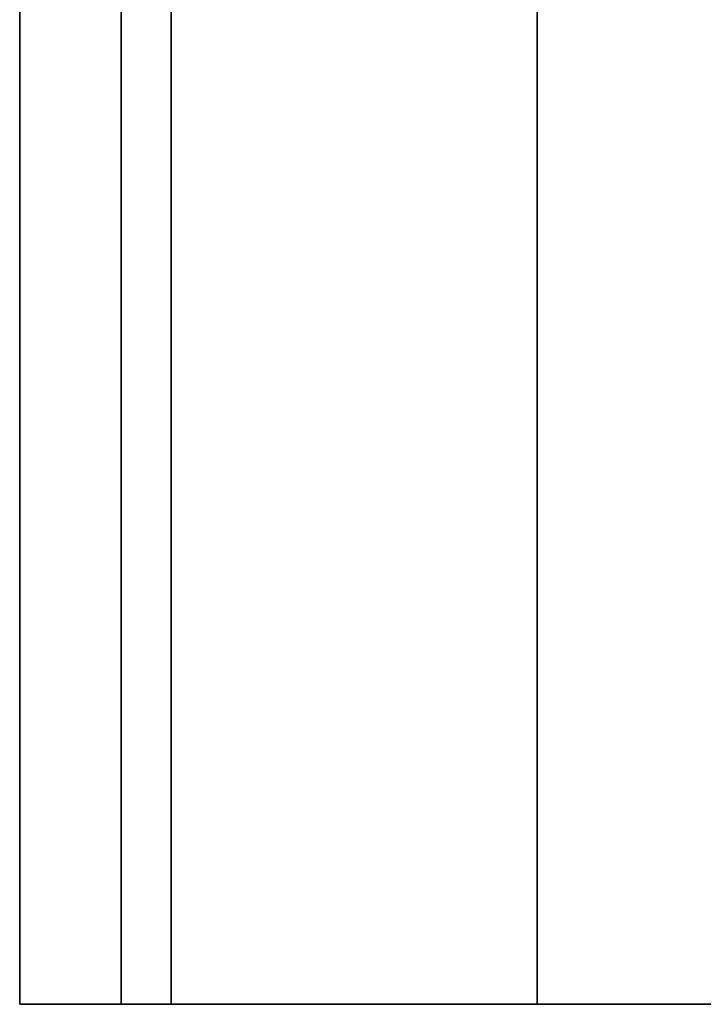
# Model space of a CAD drawing. Extents: x -272 to 272, y -165 to 165.
# Tile 4 of 256: x -257 to -238, y -110 to -83. Entities that reach past the tile are written whole.
import ezdxf

# ---------------------------------------------------------------- set-up
doc = ezdxf.new("R2010")
doc.units = 0
doc.header["$MEASUREMENT"] = 0
doc.layers.add('1', color=7, linetype='Continuous')

# ---------------------------------------------------------------- blocks, each defined once
blk = doc.blocks.new('UG_SURFACE_0')
at = {"layer": '1', "color": 253, "linetype": 'Continuous'}
for points in [[(-257.463, 110, -38.778), (-254.636, 110, -45.604), (-254.636, -110, -45.604), (-257.463, -110, -38.778)], [(-257.463, -110, -38.778), (-254.636, -110, -31.951), (-254.636, 110, -31.951), (-257.463, 110, -38.778)], [(-253.246, -110, -48.958), (-254.636, -110, -45.604), (-254.636, 110, -45.604), (-253.246, 110, -48.958)], [(-253.246, 110, -28.597), (-254.636, 110, -31.951), (-254.636, -110, -31.951), (-253.246, -110, -28.597)], [(-253.246, -110, -28.597), (-243.065, -110, -24.38), (-243.065, 110, -24.38), (-253.246, 110, -28.597)], [(-253.246, 110, -48.958), (-243.065, 110, -53.176), (-243.065, -110, -53.176), (-253.246, -110, -48.958)], [(-220, -110, -53.176), (-243.065, -110, -53.176), (-243.065, 110, -53.176), (-220, 110, -53.176)], [(-220, 110, -24.38), (-243.065, 110, -24.38), (-243.065, -110, -24.38), (-220, -110, -24.38)], [(-253.246, -110, -28.597), (-257.463, -110, -38.778), (-253.246, -110, -48.958), (-243.065, -110, -53.176)], [(-243.065, -110, -53.176), (-243.065, -110, -24.38), (-253.246, -110, -28.597)], [(-243.065, -110, -53.176), (-220, -110, -53.176), (-220, -110, -24.38), (-243.065, -110, -24.38)]]:
    blk.add_3dface(points, dxfattribs=at)

msp = doc.modelspace()

# ---------------------------------------------------------------- linework, layer by layer
at = {"layer": '1', "color": 43, "linetype": 'Continuous'}
for p, q in [((-243.065, -110, -24.38), (-243.065, 110, -24.38)), ((-243.065, -110, -53.176), (-243.065, 110, -53.176)), ((-243.065, -110, -24.38), (-220, -110, -24.38)), ((-220, -110, -53.176), (-243.065, -110, -53.176))]:
    msp.add_line(p, q, dxfattribs=at)
at = {"layer": '1', "color": 43, "linetype": 'Continuous', "extrusion": (0, 1, 0)}
msp.add_arc((243.065, -38.778, -110), 14.398, -90, 90, dxfattribs=at)

# ---------------------------------------------------------------- block references
msp.add_blockref('UG_SURFACE_0', (0, 0))
msp.add_blockref('UG_SURFACE_0', (0, 0))
msp.add_blockref('UG_SURFACE_0', (0, 0))
msp.add_blockref('UG_SURFACE_0', (0, 0))
msp.add_blockref('UG_SURFACE_0', (0, 0))
msp.add_blockref('UG_SURFACE_0', (0, 0))
msp.add_blockref('UG_SURFACE_0', (0, 0))
msp.add_blockref('UG_SURFACE_0', (0, 0))
msp.add_blockref('UG_SURFACE_0', (0, 0))
msp.add_blockref('UG_SURFACE_0', (0, 0))
msp.add_blockref('UG_SURFACE_0', (0, 0))
msp.add_blockref('UG_SURFACE_0', (0, 0))
msp.add_blockref('UG_SURFACE_0', (0, 0))
msp.add_blockref('UG_SURFACE_0', (0, 0))
msp.add_blockref('UG_SURFACE_0', (0, 0))
msp.add_blockref('UG_SURFACE_0', (0, 0))
msp.add_blockref('UG_SURFACE_0', (0, 0))
msp.add_blockref('UG_SURFACE_0', (0, 0))
msp.add_blockref('UG_SURFACE_0', (0, 0))
msp.add_blockref('UG_SURFACE_0', (0, 0))
msp.add_blockref('UG_SURFACE_0', (0, 0))
msp.add_blockref('UG_SURFACE_0', (0, 0))
msp.add_blockref('UG_SURFACE_0', (0, 0))
msp.add_blockref('UG_SURFACE_0', (0, 0))
msp.add_blockref('UG_SURFACE_0', (0, 0))
msp.add_blockref('UG_SURFACE_0', (0, 0))
msp.add_blockref('UG_SURFACE_0', (0, 0))
msp.add_blockref('UG_SURFACE_0', (0, 0))
msp.add_blockref('UG_SURFACE_0', (0, 0))
msp.add_blockref('UG_SURFACE_0', (0, 0))
msp.add_blockref('UG_SURFACE_0', (0, 0))
msp.add_blockref('UG_SURFACE_0', (0, 0))
msp.add_blockref('UG_SURFACE_0', (0, 0))
msp.add_blockref('UG_SURFACE_0', (0, 0))
msp.add_blockref('UG_SURFACE_0', (0, 0))
msp.add_blockref('UG_SURFACE_0', (0, 0))
msp.add_blockref('UG_SURFACE_0', (0, 0))
msp.add_blockref('UG_SURFACE_0', (0, 0))
msp.add_blockref('UG_SURFACE_0', (0, 0))
msp.add_blockref('UG_SURFACE_0', (0, 0))
msp.add_blockref('UG_SURFACE_0', (0, 0))
msp.add_blockref('UG_SURFACE_0', (0, 0))
msp.add_blockref('UG_SURFACE_0', (0, 0))
msp.add_blockref('UG_SURFACE_0', (0, 0))
msp.add_blockref('UG_SURFACE_0', (0, 0))
msp.add_blockref('UG_SURFACE_0', (0, 0))
msp.add_blockref('UG_SURFACE_0', (0, 0))
msp.add_blockref('UG_SURFACE_0', (0, 0))
msp.add_blockref('UG_SURFACE_0', (0, 0))
msp.add_blockref('UG_SURFACE_0', (0, 0))
msp.add_blockref('UG_SURFACE_0', (0, 0))
msp.add_blockref('UG_SURFACE_0', (0, 0))
msp.add_blockref('UG_SURFACE_0', (0, 0))
msp.add_blockref('UG_SURFACE_0', (0, 0))
msp.add_blockref('UG_SURFACE_0', (0, 0))
msp.add_blockref('UG_SURFACE_0', (0, 0))
msp.add_blockref('UG_SURFACE_0', (0, 0))
msp.add_blockref('UG_SURFACE_0', (0, 0))
msp.add_blockref('UG_SURFACE_0', (0, 0))
msp.add_blockref('UG_SURFACE_0', (0, 0))
msp.add_blockref('UG_SURFACE_0', (0, 0))
msp.add_blockref('UG_SURFACE_0', (0, 0))
msp.add_blockref('UG_SURFACE_0', (0, 0))
msp.add_blockref('UG_SURFACE_0', (0, 0))
msp.add_blockref('UG_SURFACE_0', (0, 0))
msp.add_blockref('UG_SURFACE_0', (0, 0))
msp.add_blockref('UG_SURFACE_0', (0, 0))
msp.add_blockref('UG_SURFACE_0', (0, 0))
msp.add_blockref('UG_SURFACE_0', (0, 0))
msp.add_blockref('UG_SURFACE_0', (0, 0))
msp.add_blockref('UG_SURFACE_0', (0, 0))
msp.add_blockref('UG_SURFACE_0', (0, 0))
msp.add_blockref('UG_SURFACE_0', (0, 0))
msp.add_blockref('UG_SURFACE_0', (0, 0))
msp.add_blockref('UG_SURFACE_0', (0, 0))
msp.add_blockref('UG_SURFACE_0', (0, 0))
msp.add_blockref('UG_SURFACE_0', (0, 0))
msp.add_blockref('UG_SURFACE_0', (0, 0))
msp.add_blockref('UG_SURFACE_0', (0, 0))
msp.add_blockref('UG_SURFACE_0', (0, 0))
msp.add_blockref('UG_SURFACE_0', (0, 0))
msp.add_blockref('UG_SURFACE_0', (0, 0))
msp.add_blockref('UG_SURFACE_0', (0, 0))
msp.add_blockref('UG_SURFACE_0', (0, 0))
msp.add_blockref('UG_SURFACE_0', (0, 0))
msp.add_blockref('UG_SURFACE_0', (0, 0))
msp.add_blockref('UG_SURFACE_0', (0, 0))
msp.add_blockref('UG_SURFACE_0', (0, 0))
msp.add_blockref('UG_SURFACE_0', (0, 0))
msp.add_blockref('UG_SURFACE_0', (0, 0))
msp.add_blockref('UG_SURFACE_0', (0, 0))
msp.add_blockref('UG_SURFACE_0', (0, 0))
msp.add_blockref('UG_SURFACE_0', (0, 0))
msp.add_blockref('UG_SURFACE_0', (0, 0))
msp.add_blockref('UG_SURFACE_0', (0, 0))
msp.add_blockref('UG_SURFACE_0', (0, 0))
msp.add_blockref('UG_SURFACE_0', (0, 0))
msp.add_blockref('UG_SURFACE_0', (0, 0))
msp.add_blockref('UG_SURFACE_0', (0, 0))

doc.saveas('drawing.dxf')
